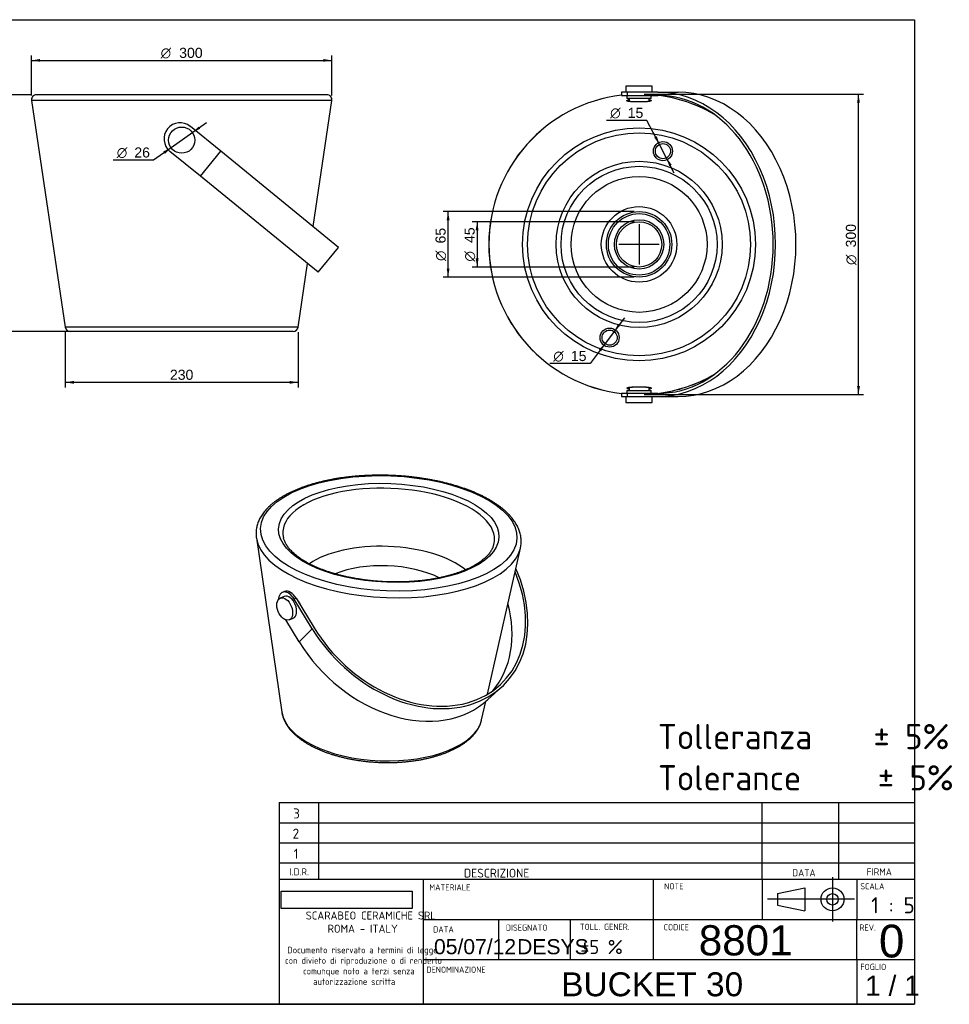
# Model space of a CAD drawing. Header units: millimetres. Extents: x 11 to 291, y 7 to 203.
# Tile 2 of 2: x 107 to 291, y 7 to 203. Entities that reach past the tile are written whole.
import ezdxf
from ezdxf.enums import TextEntityAlignment as Align
from ezdxf.lldxf.tags import DXFTag

# ---------------------------------------------------------------- set-up
doc = ezdxf.new("R2010")
doc.units = ezdxf.units.MM
for name, color, linetype in [('1', 7, 'Continuous'), ('BOCCOLA_PORTAASC', 7, 'Continuous'), ('Default', 7, 'Continuous'), ('LAVABO_BUCKET_30', 7, 'Continuous'), ('PERNO_FILETTATO', 7, 'Continuous'), ('PORTASCIUGAMANO_', 7, 'Continuous'), ('Predefinito', 7, 'Continuous')]:
    doc.layers.add(name, color=color, linetype=linetype)
doc.styles.add('SEACAD_Arial', font='arial.ttf')
doc.styles.add('SEACAD_Solid_Edge_ANSI1_Symbols', font='semeca1.ttf')
doc.styles.add('SEACAD_Solid_Edge_ISO', font='seiso.ttf')
doc.styles.add('SEACAD_Solid_Edge_ISOBI', font='seisobi.ttf')
tags = doc.linetypes.add('CENTER2', pattern=[28.575, 19.05, -3.175, 3.175, -3.175]).pattern_tags.tags
tags[10:11] = [DXFTag(74, 4), DXFTag(75, 0), DXFTag(340, '0'), DXFTag(46, 0.0), DXFTag(50, 0.0), DXFTag(44, 0.0), DXFTag(45, 0.0)]
tags[8:9] = [DXFTag(74, 4), DXFTag(75, 0), DXFTag(340, '0'), DXFTag(46, 0.0), DXFTag(50, 0.0), DXFTag(44, 0.0), DXFTag(45, 0.0)]
tags[6:7] = [DXFTag(74, 4), DXFTag(75, 0), DXFTag(340, '0'), DXFTag(46, 0.0), DXFTag(50, 0.0), DXFTag(44, 0.0), DXFTag(45, 0.0)]
tags[4:5] = [DXFTag(74, 4), DXFTag(75, 0), DXFTag(340, '0'), DXFTag(46, 0.0), DXFTag(50, 0.0), DXFTag(44, 0.0), DXFTag(45, 0.0)]
doc.dimstyles.new('ISO_PALLINATURA', dxfattribs={"dimtxt": 2, "dimasz": 1.7, "dimexe": 1, "dimexo": 1, "dimgap": 1, "dimtad": 0, "dimtih": 1, "dimtoh": 1, "dimlfac": 5, "dimtxsty": 'SEACAD_Arial', "dimblk1": '_SE_FILLED', "dimblk2": '_SE_FILLED', "dimsah": 1, "dimcen": 1, "dimadec": 0, "dimazin": 0, "dimtfac": 1, "dimtofl": 0, "dimtmove": 0, "dimatfit": 3, "dimfxl": 1, "dimtolj": 1, "dimarcsym": 0})
picture_1 = doc.add_image_def('image1.jpg', size_in_pixel=(300, 40))

# ---------------------------------------------------------------- blocks, each defined once
blk = doc.blocks.new('SEANNOT_GROUP1')
at = {"layer": 'Default', "color": 7, "linetype": 'CENTER2'}
for p, q in [((229.64, 162.22), (229.64, 154.22)), ((233.64, 158.22), (225.64, 158.22))]:
    blk.add_line(p, q, dxfattribs=at)
blk = doc.blocks.new('SE1')
at = {"layer": 'LAVABO_BUCKET_30', "color": 7, "linetype": 'Continuous'}
for p, q in [((167.64, 187.92), (109.96, 187.92)), ((168.63, 186.77), (108.97, 186.77)), ((108.97, 186.77), (115.68, 141.77)), ((164.91, 161.75), (168.63, 186.77)), ((161.93, 141.77), (163.81, 154.39)), ((161.93, 141.77), (115.68, 141.77)), ((160.94, 140.92), (116.67, 140.92))]:
    blk.add_line(p, q, dxfattribs=at)
for centre, start, end in [((109.96, 186.92), 90, 188.4711), ((167.64, 186.92), 351.5289, 90), ((116.67, 141.92), 188.4711, 270), ((160.94, 141.92), 270, 351.5289)]:
    blk.add_arc(centre, 1, start, end, dxfattribs=at)
at = {"layer": 'PERNO_FILETTATO', "color": 7, "linetype": 'Continuous'}
blk.add_circle((138.8, 178.92), 2.6, dxfattribs=at)
at = {"layer": 'PORTASCIUGAMANO_', "color": 7, "linetype": 'Continuous'}
for p, q in [((146.56, 176.72), (140.52, 181.65)), ((142.51, 171.76), (136.47, 176.69)), ((142.51, 171.76), (146.56, 176.72)), ((169.96, 157.63), (146.56, 176.72)), ((165.91, 152.67), (142.51, 171.76)), ((165.91, 152.67), (169.96, 157.63))]:
    blk.add_line(p, q, dxfattribs=at)
blk.add_arc((138.49, 179.17), 3.2, 50.7883, 230.7883, dxfattribs=at)
blk = doc.blocks.new('SE2')
at = {"layer": 'BOCCOLA_PORTAASC', "color": 7, "linetype": 'Continuous'}
for p, q in [((227.24, 187.82), (227.24, 187.22)), ((232.04, 187.22), (232.04, 187.82)), ((232.04, 187.22), (227.24, 187.22)), ((227.64, 187.22), (227.64, 186.61)), ((231.64, 186.61), (231.64, 187.22)), ((227.24, 129.22), (232.04, 129.22)), ((227.24, 129.22), (227.24, 128.62)), ((227.64, 129.82), (227.64, 129.22)), ((231.64, 129.22), (231.64, 129.82)), ((232.04, 128.62), (232.04, 129.22))]:
    blk.add_line(p, q, dxfattribs=at)
at = {"layer": 'LAVABO_BUCKET_30', "color": 7, "linetype": 'Continuous'}
for centre, radius in [((229.64, 158.22), 23.13), ((229.64, 158.22), 22.14), ((234.38, 176.74), 1.9), ((234.38, 176.74), 1.5), ((229.64, 158.22), 16.5), ((229.64, 158.22), 15.5), ((229.64, 158.22), 13.5), ((229.64, 158.22), 7.5), ((229.64, 158.22), 6.5), ((229.64, 158.22), 6.1), ((229.64, 158.22), 4.9), ((229.64, 158.22), 4.5), ((223.79, 139.7), 1.9), ((223.79, 139.7), 1.5)]:
    blk.add_circle(centre, radius, dxfattribs=at)
for radius, start, end in [(29.84, 96.755, 263.245), (29.83, 96.7575, 263.2425), (29.83, 60.0793, 82.8939), (29.84, 60.2863, 82.7259), (29.83, 277.1061, 299.9207), (29.84, 277.2741, 299.7137)]:
    blk.add_arc((229.64, 158.22), radius, start, end, dxfattribs=at)
for points, knots in [([(227.28, 186.68), (227.12, 186.76), (227.22, 186.87), (227.57, 186.98), (227.6, 186.99), (227.63, 187)], [0, 0, 0, 0, 0.125, 0.125, 0.1359787, 0.1359787, 0.1359787, 0.1359787]), ([(231.64, 187), (231.8, 186.96), (231.92, 186.91), (232.07, 186.81), (232.09, 186.76), (232.01, 186.68), (231.9, 186.64), (231.58, 186.58), (231.37, 186.56), (230.86, 186.53), (230.57, 186.52), (229.95, 186.51), (229.62, 186.51), (229, 186.51), (228.69, 186.52), (228.14, 186.54), (227.89, 186.56), (227.51, 186.61), (227.36, 186.64), (227.28, 186.68)], [0.4456942, 0.4456942, 0.4456942, 0.4456942, 0.5, 0.5, 0.5625, 0.5625, 0.625, 0.625, 0.6875, 0.6875, 0.75, 0.75, 0.8125, 0.8125, 0.875, 0.875, 0.9375, 0.9375, 1, 1, 1, 1]), ([(227.62, 186.61), (227.6, 186.62), (227.55, 186.63), (227.5, 186.64), (227.49, 186.65), (227.49, 186.65)], [0, 0, 0, 0, 0.1239871, 0.2975123, 0.4371715, 0.4371715, 0.4371715, 0.4371715]), ([(231.78, 186.65), (231.78, 186.65), (231.77, 186.64), (231.73, 186.63), (231.64, 186.61), (231.51, 186.59), (231.34, 186.57), (231.12, 186.55), (230.88, 186.54), (230.6, 186.53), (230.3, 186.52), (229.99, 186.52), (229.67, 186.51), (229.35, 186.51), (229.03, 186.52), (228.73, 186.53), (228.45, 186.54), (228.19, 186.55), (227.96, 186.57), (227.78, 186.59), (227.67, 186.6), (227.63, 186.61), (227.62, 186.61)], [0.1185124, 0.1185124, 0.1185124, 0.1185124, 0.1425356, 0.1742176, 0.2116595, 0.2539924, 0.2997009, 0.3470432, 0.396211, 0.4459719, 0.4965488, 0.5472548, 0.5982491, 0.6494599, 0.700488, 0.751621, 0.8020015, 0.8523263, 0.9018228, 0.9504205, 0.9921753, 1, 1, 1, 1]), ([(227.64, 129.43), (227.54, 129.46), (227.46, 129.49), (227.27, 129.57), (227.2, 129.62), (227.2, 129.72), (227.27, 129.76), (227.51, 129.82), (227.69, 129.85), (227.92, 129.87)], [0.7788014, 0.7788014, 0.7788014, 0.7788014, 0.8125, 0.8125, 0.875, 0.875, 0.9375, 0.9375, 1, 1, 1, 1]), ([(227.49, 129.79), (227.49, 129.79), (227.49, 129.79), (227.52, 129.8), (227.59, 129.82), (227.66, 129.83), (227.71, 129.84)], [0.4978304, 0.4978304, 0.4978304, 0.4978304, 0.5478028, 0.6748263, 0.8229645, 1, 1, 1, 1]), ([(227.71, 129.84), (227.74, 129.84), (227.81, 129.85), (227.98, 129.87), (228.2, 129.88), (228.45, 129.9), (228.73, 129.91), (229.03, 129.91), (229.34, 129.92), (229.67, 129.92), (229.99, 129.92), (230.3, 129.91), (230.6, 129.91), (230.88, 129.9), (231.13, 129.88), (231.35, 129.86), (231.53, 129.84), (231.66, 129.82), (231.74, 129.8), (231.78, 129.79), (231.79, 129.79), (231.79, 129.79)], [0, 0, 0, 0, 0.0267025, 0.0738007, 0.1231531, 0.1740722, 0.2253176, 0.2775627, 0.3298953, 0.3826423, 0.4352592, 0.4877632, 0.5403354, 0.5922528, 0.6441677, 0.6948208, 0.7448686, 0.7877346, 0.8279757, 0.8625211, 0.879707, 0.879707, 0.879707, 0.879707]), ([(227.92, 129.87), (228.15, 129.89), (228.42, 129.9), (229.01, 129.92), (229.32, 129.92), (229.96, 129.92), (230.28, 129.92), (230.87, 129.9), (231.14, 129.89), (231.59, 129.85), (231.77, 129.82), (232.01, 129.76), (232.07, 129.71), (232.07, 129.62), (232, 129.57), (231.82, 129.49), (231.74, 129.46), (231.65, 129.44)], [0, 0, 0, 0, 0.0625, 0.0625, 0.125, 0.125, 0.1875, 0.1875, 0.25, 0.25, 0.3125, 0.3125, 0.375, 0.375, 0.4375, 0.4375, 0.4690687, 0.4690687, 0.4690687, 0.4690687])]:
    blk.add_open_spline(points, degree=3, knots=knots, dxfattribs=at)
at = {"layer": 'PERNO_FILETTATO', "color": 7, "linetype": 'Continuous'}
for p, q in [((232.24, 189.62), (227.04, 189.62)), ((227.04, 189.62), (227.04, 188.42)), ((232.24, 188.42), (232.24, 189.62)), ((227.04, 128.02), (227.04, 126.82)), ((232.24, 126.82), (232.24, 128.02)), ((227.04, 126.82), (232.24, 126.82))]:
    blk.add_line(p, q, dxfattribs=at)
at = {"layer": 'PORTASCIUGAMANO_', "color": 7, "linetype": 'Continuous'}
for p, q in [((227.3, 188.42), (226.13, 188.42)), ((226.13, 188.42), (226.13, 187.82)), ((226.13, 187.82), (227.3, 187.82)), ((233.35, 188.42), (227.3, 188.42)), ((227.3, 188.42), (227.3, 187.82)), ((227.3, 187.82), (233.35, 187.82)), ((233.35, 188.42), (237.39, 188.42)), ((227.3, 128.62), (226.13, 128.62)), ((226.13, 128.62), (226.13, 128.02)), ((226.13, 128.02), (227.3, 128.02)), ((233.35, 128.62), (227.3, 128.62)), ((227.3, 128.62), (227.3, 128.02)), ((227.3, 128.02), (233.35, 128.02)), ((233.35, 128.02), (237.39, 128.02))]:
    blk.add_line(p, q, dxfattribs=at)
for centre, major_axis, start_param, end_param in [((233.35, 158.22), (0, -30.2), 0, 3.141593), ((233.35, 158.22), (0, 29.6), 3.141593, 6.283185), ((237.39, 158.22), (0, -30.2), 0, 3.141593)]:
    blk.add_ellipse(centre, major_axis=major_axis, ratio=0.774816, start_param=start_param, end_param=end_param, dxfattribs=at)
blk = doc.blocks.new('DMBLK2')
at = {"layer": 'Default', "linetype": 'Continuous'}
for points in [[(103.5, 186.22), (104.07, 186.22), (103.79, 187.92)], [(103.5, 142.62), (103.79, 140.92), (104.07, 142.62)]]:
    blk.add_hatch(color=7, dxfattribs=at).paths.add_polyline_path(points)
at = {"layer": 'Default', "color": 7, "linetype": 'Continuous'}
for p, q in [((108.96, 187.92), (102.79, 187.92)), ((103.79, 187.92), (103.79, 140.92)), ((137.8, 140.92), (102.79, 140.92))]:
    blk.add_line(p, q, dxfattribs=at)
at = {"layer": 'Default', "color": 7, "linetype": 'Continuous', "style": 'SEACAD_Arial'}
blk.add_text('235', height=2, rotation=90, dxfattribs=at).set_placement((101.29, 162.07), align=Align.TOP_LEFT)
blk = doc.blocks.new('_SE_FILLED')
at = {"color": 0}
blk.add_line((0, 0), (-1, 0), dxfattribs=at)
blk.add_solid([(0, 0), (-1, -0.1665), (-1, 0.1665), (0, 0)], dxfattribs=at)
blk = doc.blocks.new('DMBLK3')
at = {"layer": 'Default', "linetype": 'Continuous'}
for points in [[(110.67, 195.04), (108.97, 194.76), (110.67, 194.48)], [(166.93, 195.04), (166.93, 194.48), (168.63, 194.76)]]:
    blk.add_hatch(color=7, dxfattribs=at).paths.add_polyline_path(points)
at = {"layer": 'Default', "color": 7, "linetype": 'Continuous'}
for p, q in [((108.97, 187.77), (108.97, 195.76)), ((168.63, 187.77), (168.63, 195.76)), ((108.97, 194.76), (168.63, 194.76))]:
    blk.add_line(p, q, dxfattribs=at)
for s, style, p in [('O', 'SEACAD_Solid_Edge_ANSI1_Symbols', (134.62, 197.26)), ('300', 'SEACAD_Arial', (138.3, 197.26))]:
    blk.add_text(s, height=2, dxfattribs=dict(at, style=style)).set_placement(p, align=Align.TOP_LEFT)
blk = doc.blocks.new('DMBLK4')
at = {"layer": 'Default', "linetype": 'Continuous'}
for points in [[(117.38, 130.53), (117.38, 131.1), (115.68, 130.82)], [(160.23, 130.53), (161.93, 130.82), (160.23, 131.1)]]:
    blk.add_hatch(color=7, dxfattribs=at).paths.add_polyline_path(points)
at = {"layer": 'Default', "color": 7, "linetype": 'Continuous'}
for p, q in [((115.68, 140.77), (115.68, 129.82)), ((161.93, 140.77), (161.93, 129.82)), ((115.68, 130.82), (161.93, 130.82))]:
    blk.add_line(p, q, dxfattribs=at)
at = {"layer": 'Default', "color": 7, "linetype": 'Continuous', "style": 'SEACAD_Arial'}
blk.add_text('230', height=2, dxfattribs=at).set_placement((136.46, 133.32), align=Align.TOP_LEFT)
blk = doc.blocks.new('DMBLK5')
at = {"layer": 'Default', "linetype": 'Continuous'}
for points in [[(142.48, 181.18), (142.15, 181.64), (140.93, 180.42)], [(135.46, 176.2), (136.68, 177.42), (135.13, 176.67)]]:
    blk.add_hatch(color=7, dxfattribs=at).paths.add_polyline_path(points)
at = {"layer": 'Default', "color": 7, "linetype": 'Continuous'}
for p, q in [((143.7, 182.39), (136.68, 177.42)), ((136.68, 177.42), (133.22, 174.97)), ((133.22, 174.97), (125.21, 174.97))]:
    blk.add_line(p, q, dxfattribs=at)
for s, style, p in [('O', 'SEACAD_Solid_Edge_ANSI1_Symbols', (125.91, 177.47)), ('26', 'SEACAD_Arial', (129.39, 177.47))]:
    blk.add_text(s, height=2, dxfattribs=dict(at, style=style)).set_placement(p, align=Align.TOP_LEFT)
blk = doc.blocks.new('DMBLK6')
at = {"layer": 'Default', "linetype": 'Continuous'}
for points in [[(273.5, 186.36), (273.21, 188.06), (272.93, 186.36)], [(273.5, 130.08), (272.93, 130.08), (273.21, 128.38)]]:
    blk.add_hatch(color=7, dxfattribs=at).paths.add_polyline_path(points)
at = {"layer": 'Default', "color": 7, "linetype": 'Continuous'}
for p, q in [((230.64, 188.06), (274.21, 188.06)), ((273.21, 128.38), (273.21, 188.06)), ((230.64, 128.38), (274.21, 128.38))]:
    blk.add_line(p, q, dxfattribs=at)
for s, style, p in [('300', 'SEACAD_Arial', (270.71, 157.61)), ('O', 'SEACAD_Solid_Edge_ANSI1_Symbols', (270.71, 154.13))]:
    blk.add_text(s, height=2, rotation=90, dxfattribs=dict(at, style=style)).set_placement(p, align=Align.TOP_LEFT)
blk = doc.blocks.new('DMBLK7')
at = {"layer": 'Default', "linetype": 'Continuous'}
for points in [[(191.43, 163.02), (192, 163.02), (191.71, 164.72)], [(191.43, 153.42), (191.71, 151.72), (192, 153.42)]]:
    blk.add_hatch(color=7, dxfattribs=at).paths.add_polyline_path(points)
at = {"layer": 'Default', "color": 7, "linetype": 'Continuous'}
for p, q in [((228.64, 164.72), (190.71, 164.72)), ((191.71, 151.72), (191.71, 164.72)), ((228.64, 151.72), (190.71, 151.72))]:
    blk.add_line(p, q, dxfattribs=at)
for s, style, p in [('65', 'SEACAD_Arial', (189.21, 158.39)), ('O', 'SEACAD_Solid_Edge_ANSI1_Symbols', (189.21, 154.91))]:
    blk.add_text(s, height=2, rotation=90, dxfattribs=dict(at, style=style)).set_placement(p, align=Align.TOP_LEFT)
blk = doc.blocks.new('DMBLK8')
at = {"layer": 'Default', "linetype": 'Continuous'}
for points in [[(232.65, 179.44), (233.69, 178.07), (233.16, 179.71)], [(235.61, 173.77), (236.11, 174.03), (235.08, 175.41)]]:
    blk.add_hatch(color=7, dxfattribs=at).paths.add_polyline_path(points)
at = {"layer": 'Default', "color": 7, "linetype": 'Continuous'}
for p, q in [((231.21, 182.84), (223.2, 182.84)), ((233.69, 178.07), (231.21, 182.84)), ((236.64, 172.39), (233.69, 178.07))]:
    blk.add_line(p, q, dxfattribs=at)
for s, style, p in [('O', 'SEACAD_Solid_Edge_ANSI1_Symbols', (223.9, 185.34)), ('15', 'SEACAD_Arial', (227.38, 185.34))]:
    blk.add_text(s, height=2, dxfattribs=dict(at, style=style)).set_placement(p, align=Align.TOP_LEFT)
blk = doc.blocks.new('DMBLK9')
at = {"layer": 'Default', "linetype": 'Continuous'}
for points in [[(225.93, 142.09), (225.48, 142.43), (224.69, 140.9)], [(222.1, 136.97), (222.89, 138.5), (221.64, 137.31)]]:
    blk.add_hatch(color=7, dxfattribs=at).paths.add_polyline_path(points)
at = {"layer": 'Default', "color": 7, "linetype": 'Continuous'}
for p, q in [((226.72, 143.62), (222.89, 138.5)), ((222.89, 138.5), (219.92, 134.54)), ((219.92, 134.54), (211.91, 134.54))]:
    blk.add_line(p, q, dxfattribs=at)
for s, style, p in [('O', 'SEACAD_Solid_Edge_ANSI1_Symbols', (212.61, 137.04)), ('15', 'SEACAD_Arial', (216.09, 137.04))]:
    blk.add_text(s, height=2, dxfattribs=dict(at, style=style)).set_placement(p, align=Align.TOP_LEFT)
blk = doc.blocks.new('SE7')
at = {"layer": 'LAVABO_BUCKET_30', "color": 7, "linetype": 'Continuous'}
for p, q in [((153.63, 99.92), (158.7, 65.28)), ((199.52, 68.86), (206.08, 97.9)), ((198.37, 63.76), (199.2, 67.44))]:
    blk.add_line(p, q, dxfattribs=at)
for centre, major_axis, ratio in [((179.93, 100.82), (25.46, -0.98), 0.44867), ((179.93, 100.91), (-21.88, 0.84), 0.448621)]:
    blk.add_ellipse(centre, major_axis=major_axis, ratio=ratio, dxfattribs=at)
for centre, major_axis, ratio, start_param, end_param in [((179.91, 100.32), (21.01, -0.81), 0.449296, 0, 3.267734), ((179.89, 99.89), (-26.32, 1.01), 0.449708, 0.083338, 0.084586), ((179.89, 99.89), (-26.32, 1.01), 0.449708, 0.084586, 3.057809), ((179.91, 100.32), (21.01, -0.81), 0.449296, 3.267734, 3.269474), ((179.51, 89.91), (-18.05, 0.69), 0.461118, 3.679037, 5.745675), ((179.91, 100.32), (21.01, -0.81), 0.449296, 6.155093, 6.283185), ((179.42, 87.59), (14.62, -0.56), 0.46378, 0.785726, 2.355894), ((178.57, 65.4), (19.92, -0.76), 0.488861, 3.232086, 6.189622), ((178.57, 65.4), (19.92, -0.76), 0.488861, -0.093564, -0.09054)]:
    blk.add_ellipse(centre, major_axis=major_axis, ratio=ratio, start_param=start_param, end_param=end_param, dxfattribs=at)
for points, knots in [([(206.07, 97.9), (206.1, 98.02), (206.15, 98.25), (206.2, 98.65), (206.23, 99.07), (206.23, 99.5), (206.19, 99.92), (206.13, 100.35), (206.04, 100.77), (205.92, 101.19), (205.77, 101.61), (205.58, 102.03), (205.37, 102.45), (205.13, 102.86), (204.87, 103.27), (204.57, 103.67), (204.24, 104.07), (203.89, 104.47), (203.51, 104.86), (203.1, 105.24), (202.67, 105.61), (202.21, 105.98), (201.73, 106.34), (201.22, 106.69), (200.69, 107.04), (200.14, 107.37), (199.57, 107.7), (198.97, 108.01), (198.36, 108.32), (197.73, 108.62), (197.08, 108.9), (196.41, 109.18), (195.72, 109.45), (195.02, 109.7), (194.3, 109.95), (193.57, 110.18), (192.82, 110.4), (192.06, 110.62), (191.29, 110.82), (190.5, 111.01), (189.71, 111.18), (188.9, 111.35), (188.09, 111.5), (187.26, 111.64), (186.43, 111.77), (185.6, 111.89), (184.75, 111.99), (183.9, 112.09), (183.05, 112.17), (182.2, 112.23), (181.34, 112.29), (180.48, 112.33), (179.62, 112.36), (178.76, 112.37), (177.9, 112.37), (177.05, 112.36), (176.19, 112.34), (175.34, 112.3), (174.5, 112.25), (173.66, 112.19), (172.83, 112.12), (172, 112.03), (171.18, 111.93), (170.37, 111.82), (169.57, 111.69), (168.79, 111.56), (168.01, 111.41), (167.24, 111.24), (166.49, 111.07), (165.75, 110.88), (165.03, 110.69), (164.32, 110.48), (163.63, 110.26), (162.98, 110.03), (162.6, 109.89), (162.4, 109.81)], [0, 0, 0, 0, 0.010195, 0.023317, 0.036399, 0.049466, 0.062535, 0.075629, 0.088772, 0.101982, 0.115275, 0.12866, 0.142142, 0.15572, 0.169388, 0.183137, 0.196956, 0.210831, 0.224751, 0.238703, 0.252678, 0.266666, 0.28066, 0.294655, 0.308645, 0.322629, 0.336603, 0.350568, 0.364522, 0.378466, 0.392399, 0.406321, 0.420234, 0.434137, 0.448031, 0.461916, 0.475794, 0.489665, 0.503529, 0.517386, 0.531238, 0.545086, 0.558928, 0.572767, 0.586602, 0.600434, 0.614264, 0.628091, 0.641917, 0.655741, 0.669564, 0.683386, 0.697209, 0.711031, 0.724854, 0.738678, 0.752503, 0.76633, 0.780159, 0.793991, 0.807825, 0.821662, 0.835504, 0.84935, 0.863201, 0.877057, 0.890919, 0.904787, 0.918663, 0.932546, 0.946438, 0.960338, 0.974248, 0.988169, 1, 1, 1, 1]), ([(162.4, 109.81), (162.27, 109.77), (161.96, 109.65), (161.42, 109.42), (160.81, 109.15), (160.21, 108.87), (159.64, 108.58), (159.09, 108.28), (158.56, 107.96), (158.05, 107.64), (157.57, 107.31), (157.11, 106.97), (156.67, 106.61), (156.26, 106.25), (155.88, 105.88), (155.53, 105.5), (155.2, 105.12), (154.9, 104.72), (154.63, 104.32), (154.39, 103.92), (154.18, 103.51), (154, 103.09), (153.85, 102.67), (153.74, 102.25), (153.65, 101.83), (153.59, 101.41), (153.56, 100.98), (153.56, 100.56), (153.59, 100.19), (153.62, 99.98), (153.63, 99.9)], [0, 0, 0, 0, 0.019744, 0.057377, 0.095037, 0.132729, 0.170451, 0.208203, 0.245982, 0.283781, 0.321595, 0.359409, 0.397208, 0.434971, 0.472673, 0.510286, 0.547775, 0.585106, 0.622241, 0.659148, 0.695802, 0.732187, 0.768301, 0.80416, 0.839793, 0.875244, 0.910569, 0.945831, 0.981086, 1, 1, 1, 1]), ([(200.7, 98.32), (200.67, 98.24), (200.62, 98.08), (200.49, 97.8), (200.33, 97.48), (200.13, 97.17), (199.91, 96.87), (199.66, 96.56), (199.39, 96.27), (199.08, 95.97), (198.75, 95.68), (198.39, 95.39), (198.01, 95.11), (197.59, 94.84), (197.16, 94.57), (196.69, 94.31), (196.2, 94.05), (195.69, 93.8), (195.15, 93.57), (194.59, 93.34), (194, 93.11), (193.39, 92.9), (192.77, 92.7), (192.12, 92.51), (191.45, 92.33), (190.77, 92.17), (190.07, 92.01), (189.35, 91.87), (188.62, 91.74), (187.87, 91.62), (187.12, 91.51), (186.35, 91.42), (185.57, 91.34), (184.78, 91.28), (183.98, 91.23), (183.18, 91.19), (182.37, 91.17), (181.56, 91.16), (180.75, 91.16), (179.93, 91.18), (179.12, 91.21), (178.3, 91.26), (177.49, 91.32), (176.68, 91.39), (175.88, 91.48), (175.08, 91.58), (174.29, 91.69), (173.51, 91.82), (172.74, 91.96), (171.98, 92.11), (171.23, 92.27), (170.5, 92.45), (169.78, 92.64), (169.08, 92.83), (168.39, 93.04), (167.72, 93.26), (167.07, 93.49), (166.45, 93.73), (165.84, 93.98), (165.25, 94.24), (164.68, 94.51), (164.14, 94.78), (163.63, 95.06), (163.13, 95.35), (162.67, 95.64), (162.23, 95.94), (161.81, 96.24), (161.43, 96.55), (161.07, 96.86), (160.73, 97.17), (160.43, 97.48), (160.15, 97.8), (159.91, 98.11), (159.69, 98.43), (159.49, 98.75), (159.33, 99.06), (159.19, 99.38), (159.08, 99.67), (159.04, 99.85), (159.02, 99.93)], [0, 0, 0, 0, 0.008925, 0.022817, 0.03649, 0.049967, 0.063282, 0.07647, 0.089563, 0.102588, 0.115566, 0.128515, 0.141447, 0.154373, 0.167299, 0.180229, 0.193167, 0.206116, 0.219077, 0.232052, 0.24504, 0.258042, 0.271057, 0.284085, 0.297126, 0.310177, 0.323239, 0.336311, 0.349391, 0.36248, 0.375576, 0.388679, 0.401787, 0.4149, 0.428018, 0.44114, 0.454265, 0.467392, 0.480521, 0.493652, 0.506783, 0.519914, 0.533044, 0.546174, 0.559301, 0.572426, 0.585547, 0.598665, 0.611779, 0.624888, 0.63799, 0.651086, 0.664175, 0.677256, 0.690328, 0.70339, 0.716442, 0.729482, 0.74251, 0.755525, 0.768526, 0.781513, 0.794485, 0.807443, 0.820386, 0.833316, 0.846235, 0.859144, 0.872049, 0.884954, 0.897865, 0.910794, 0.923752, 0.936758, 0.949834, 0.963005, 0.976304, 0.989763, 1, 1, 1, 1]), ([(161.73, 87.63), (161.9, 87.44), (162.05, 87.23), (162.29, 86.82), (162.39, 86.62), (162.46, 86.43)], [0.3807979, 0.3807979, 0.3807979, 0.3807979, 0.4375, 0.4375, 0.4842707, 0.4842707, 0.4842707, 0.4842707]), ([(158.7, 65.28), (158.71, 65.18), (158.74, 64.97), (158.83, 64.61), (158.95, 64.21), (159.1, 63.82), (159.28, 63.42), (159.5, 63.03), (159.74, 62.65), (160, 62.26), (160.3, 61.88), (160.63, 61.51), (160.98, 61.14), (161.37, 60.78), (161.78, 60.43), (162.21, 60.09), (162.67, 59.75), (163.16, 59.42), (163.67, 59.11), (164.2, 58.8), (164.75, 58.51), (165.32, 58.22), (165.92, 57.95), (166.53, 57.69), (167.16, 57.44), (167.81, 57.2), (168.47, 56.98), (169.15, 56.77), (169.85, 56.57), (170.55, 56.38), (171.27, 56.21), (172, 56.06), (172.74, 55.91), (173.49, 55.79), (174.25, 55.67), (175.01, 55.57), (175.78, 55.49), (176.55, 55.42), (177.33, 55.37), (178.11, 55.33), (178.89, 55.3), (179.66, 55.3), (180.44, 55.3), (181.21, 55.32), (181.98, 55.36), (182.75, 55.41), (183.5, 55.48), (184.25, 55.56), (185, 55.66), (185.73, 55.77), (186.45, 55.9), (187.16, 56.04), (187.85, 56.2), (188.54, 56.37), (189.2, 56.55), (189.85, 56.75), (190.49, 56.96), (191.1, 57.18), (191.7, 57.42), (192.28, 57.67), (192.84, 57.93), (193.37, 58.21), (193.89, 58.49), (194.38, 58.79), (194.84, 59.1), (195.28, 59.42), (195.7, 59.75), (196.09, 60.09), (196.45, 60.44), (196.79, 60.8), (197.09, 61.16), (197.37, 61.53), (197.62, 61.91), (197.84, 62.3), (198.02, 62.69), (198.18, 63.08), (198.29, 63.43), (198.34, 63.63), (198.36, 63.73)], [0, 0, 0, 0, 0.008608, 0.021208, 0.033874, 0.046621, 0.059459, 0.072395, 0.085426, 0.098548, 0.111751, 0.125023, 0.138352, 0.151724, 0.165127, 0.178551, 0.191988, 0.20543, 0.21887, 0.232305, 0.245733, 0.259151, 0.27256, 0.285958, 0.299345, 0.312722, 0.32609, 0.339447, 0.352797, 0.366138, 0.379472, 0.392799, 0.406121, 0.419438, 0.43275, 0.446058, 0.459364, 0.472667, 0.485968, 0.499269, 0.51257, 0.52587, 0.539172, 0.552475, 0.56578, 0.579088, 0.5924, 0.605716, 0.619037, 0.632364, 0.645698, 0.659038, 0.672387, 0.685745, 0.699112, 0.712489, 0.725877, 0.739277, 0.752689, 0.766112, 0.779547, 0.792993, 0.806448, 0.819911, 0.833377, 0.846842, 0.860297, 0.873734, 0.887143, 0.900512, 0.913827, 0.927073, 0.940239, 0.953312, 0.966286, 0.979159, 0.991935, 1, 1, 1, 1])]:
    blk.add_open_spline(points, degree=3, knots=knots, dxfattribs=at)
at = {"layer": 'PERNO_FILETTATO', "color": 7, "linetype": 'Continuous'}
for p, q in [((159.18, 88.3), (158.39, 87.98)), ((160.14, 83.65), (160.94, 83.97))]:
    blk.add_line(p, q, dxfattribs=at)
blk.add_ellipse((159.26, 85.81), major_axis=(0.88, -2.16), ratio=0.602919, dxfattribs=at)
blk.add_ellipse((160.06, 86.14), major_axis=(0.88, -2.16), ratio=0.603784, start_param=0.001068, end_param=3.139842, dxfattribs=at)
at = {"layer": 'PORTASCIUGAMANO_', "color": 7, "linetype": 'Continuous'}
for p, q in [((159.2, 89.26), (158.8, 89.1)), ((161.55, 87.92), (161.15, 87.76)), ((164.73, 81.88), (161.15, 87.76)), ((161.55, 87.92), (165.12, 82.04)), ((162.16, 79.27), (159.51, 83.63)), ((162.16, 79.27), (164.73, 81.88)), ((199.61, 67.79), (202.33, 70.29))]:
    blk.add_line(p, q, dxfattribs=at)
for centre, major_axis, ratio, start_param, end_param in [((184, 89.64), (-18.76, 18.94), 0.753831, 1.263959, 4.249351), ((184.02, 89.65), (-18.39, 18.56), 0.753823, 1.264089, 4.223376), ((159.88, 86.44), (1.08, -2.66), 0.603724, 1.833519, 4.030795), ((160.28, 86.6), (1.08, -2.66), 0.604156, 1.833527, 3.139514), ((181.4, 87.06), (-18.29, 18.46), 0.756897, 3.207203, 4.061778), ((181.38, 87.04), (-18.66, 18.83), 0.756904, 1.263954, 3.111647)]:
    blk.add_ellipse(centre, major_axis=major_axis, ratio=ratio, start_param=start_param, end_param=end_param, dxfattribs=at)
blk = doc.blocks.new('DMBLK15')
at = {"layer": 'Default', "linetype": 'Continuous'}
for points in [[(197.19, 161.02), (197.76, 161.02), (197.48, 162.72)], [(197.19, 155.42), (197.48, 153.72), (197.76, 155.42)]]:
    blk.add_hatch(color=7, dxfattribs=at).paths.add_polyline_path(points)
at = {"layer": 'Default', "color": 7, "linetype": 'Continuous'}
for p, q in [((228.64, 162.72), (196.48, 162.72)), ((197.48, 162.72), (197.48, 153.72)), ((228.64, 153.72), (196.48, 153.72))]:
    blk.add_line(p, q, dxfattribs=at)
for s, style, p in [('45', 'SEACAD_Arial', (194.98, 158.49)), ('O', 'SEACAD_Solid_Edge_ANSI1_Symbols', (194.98, 154.81))]:
    blk.add_text(s, height=2, rotation=90, dxfattribs=dict(at, style=style)).set_placement(p, align=Align.TOP_LEFT)
blk = doc.blocks.new('SEANNOT_GROUP5')
at = {"layer": 'Default', "color": 7, "linetype": 'Continuous', "style": 'SEACAD_Arial'}
blk.add_text('05/07/12', height=3, dxfattribs=at).set_placement((188.91, 20.23), align=Align.TOP_LEFT)
blk = doc.blocks.new('SEANNOT_GROUP6')
at = {"layer": 'Default', "color": 7, "linetype": 'Continuous', "style": 'SEACAD_Arial'}
blk.add_text('1 / 1', height=4, dxfattribs=at).set_placement((274.53, 12.97), align=Align.TOP_LEFT)
blk = doc.blocks.new('SEANNOT_GROUP7')
at = {"layer": 'Predefinito', "color": 7, "linetype": 'CENTER2'}
for p, q in [((268.05, 32.51), (268.05, 23.76)), ((272.43, 28.14), (263.68, 28.14))]:
    blk.add_line(p, q, dxfattribs=at)
blk = doc.blocks.new('SEANNOT_GROUP8')
at = {"layer": 'Predefinito', "color": 7, "linetype": 'CENTER2'}
blk.add_line((264.58, 28.14), (255.17, 28.14), dxfattribs=at)
blk = doc.blocks.new('SEANNOT_GROUP9')
at = {"layer": 'Predefinito', "color": 7, "linetype": 'Continuous', "style": 'SEACAD_Arial'}
blk.add_text('BUCKET 30', height=4.75, dxfattribs=at).set_placement((214.18, 13.63), align=Align.TOP_LEFT)
blk = doc.blocks.new('SEANNOT_GROUP11')
at = {"layer": 'Predefinito', "color": 7, "linetype": 'Continuous', "style": 'SEACAD_Arial'}
blk.add_text('DESYS', height=3, dxfattribs=at).set_placement((205.42, 20.22), align=Align.TOP_LEFT)
blk = doc.blocks.new('SEANNOT_GROUP13')
at = {"layer": 'Predefinito', "color": 7, "linetype": 'Continuous', "style": 'SEACAD_Arial'}
blk.add_text('8801', height=6, dxfattribs=at).set_placement((241.49, 22.99), align=Align.TOP_LEFT)
blk = doc.blocks.new('SEANNOT_GROUP14')
at = {"layer": 'Predefinito', "color": 7, "linetype": 'Continuous', "style": 'SEACAD_Arial'}
blk.add_text('0', height=6.5, dxfattribs=at).set_placement((277.28, 23.09), align=Align.TOP_LEFT)

msp = doc.modelspace()

# ---------------------------------------------------------------- linework, layer by layer
at = {"layer": '1', "color": 7, "linetype": 'Continuous'}
for p, q in [((10.8564, 202.845), (284.3566, 202.845)), ((284.3566, 202.845), (284.3566, 7.2813)), ((158.1293, 47.3492), (284.3566, 47.3492)), ((254.0877, 32.148), (254.0877, 47.348)), ((269.2877, 32.148), (269.2877, 47.348)), ((158.1293, 43.3492), (284.3566, 43.3492)), ((158.1293, 39.3492), (284.3566, 39.3492)), ((158.1293, 35.3492), (284.3566, 35.3492)), ((158.1293, 32.148), (284.3566, 32.148)), ((254.0877, 32.148), (254.0877, 24.148)), ((272.887, 32.148), (272.887, 24.148)), ((257.0986, 29.2778), (262.5353, 30.4173)), ((262.5353, 30.4173), (262.5353, 25.8591)), ((257.0986, 29.2778), (257.0986, 26.9987)), ((257.0986, 26.9987), (262.5353, 25.8591)), ((186.7808, 24.148), (284.3566, 24.148)), ((272.887, 16.148), (272.887, 24.148)), ((186.7808, 16.148), (284.3566, 16.148)), ((272.887, 16.148), (272.887, 7.4715)), ((284.3566, 7.2813), (10.8564, 7.2813)), ((88.7928, 7.3094), (284.3566, 7.3094))]:
    msp.add_line(p, q, dxfattribs=at)
for radius in [2.2791, 1.1396]:
    msp.add_circle((268.0508, 28.1382), radius, dxfattribs=at)
at = {"layer": 'Predefinito', "color": 7, "linetype": 'Continuous'}
for p, q in [((158.1293, 47.3492), (158.1293, 7.4489)), ((165.9434, 47.3492), (165.9434, 32.148)), ((186.7808, 32.148), (186.7808, 7.4489)), ((232.4353, 32.148), (232.4353, 16.148)), ((201.7143, 24.148), (201.7143, 16.148)), ((215.9586, 24.148), (215.9586, 16.148)), ((201.7143, 7.4715), (201.7143, 7.4489))]:
    msp.add_line(p, q, dxfattribs=at)

# ---------------------------------------------------------------- block references
at = {"layer": 'Default'}
for name in ['SE1', 'SE2', 'SEANNOT_GROUP1', 'SE7', 'SEANNOT_GROUP5', 'SEANNOT_GROUP6']:
    msp.add_blockref(name, (0, 0), dxfattribs=at)
at = {"layer": 'Predefinito'}
for name in ['SEANNOT_GROUP7', 'SEANNOT_GROUP8', 'SEANNOT_GROUP13', 'SEANNOT_GROUP14', 'SEANNOT_GROUP11', 'SEANNOT_GROUP9']:
    msp.add_blockref(name, (0, 0), dxfattribs=at)

# ---------------------------------------------------------------- texts
at = {"layer": '1', "color": 7, "linetype": 'Continuous', "style": 'SEACAD_Solid_Edge_ISO'}
for s, height, p in [('NOTE', 1.224, (234.6244, 31.3256)), ('SCALA', 1.224, (273.5792, 31.3256)), ('MATERIALE', 1.224, (187.973, 31.114)), ('1 : 5', 3.2, (275.7402, 28.5532)), ('DATA', 1.224, (188.7404, 22.7613)), ('DISEGNATO', 1.224, (203.1816, 23.1195)), ('TOLL. GENER.', 1.224, (217.8815, 23.2753)), ('CODICE', 1.224, (234.5252, 23.2047)), ('REV.', 1.224, (273.4061, 23.1386)), ('±5 %', 2.8, (217.9525, 20.0623)), ('DENOMINAZIONE', 1.220896, (187.4005, 14.7736)), ('FOGLIO', 1.224, (273.5792, 15.3256))]:
    msp.add_text(s, height=height, dxfattribs=at).set_placement(p, align=Align.TOP_LEFT)
at = {"layer": 'Default', "color": 7, "linetype": 'Continuous', "style": 'SEACAD_Solid_Edge_ISO'}
for s, p in [('Tolleranza    ± 5%', (233.3875, 62.9509)), ('Tolerance     ± 5%', (233.3875, 54.7691))]:
    msp.add_text(s, height=5, dxfattribs=at).set_placement(p, align=Align.TOP_LEFT)
at = {"layer": 'Predefinito', "color": 7, "linetype": 'Continuous'}
for s, height, style, p in [('3', 2, 'SEACAD_Solid_Edge_ISO', (160.9227, 46.1813)), ('2', 2, 'SEACAD_Solid_Edge_ISO', (160.8318, 42.1813)), ('1', 2, 'SEACAD_Solid_Edge_ISO', (161.0363, 38.1813)), ('I.D.R.', 1.4, 'SEACAD_Solid_Edge_ISO', (160.2149, 34.2886)), ('DESCRIZIONE', 1.75, 'SEACAD_Solid_Edge_ISO', (194.8541, 34.2124)), ('DATA', 1.4, 'SEACAD_Solid_Edge_ISO', (260.0826, 34.1077)), ('FIRMA', 1.4, 'SEACAD_Solid_Edge_ISO', (274.8449, 34.2874)), ('SCARABEO CERAMICHE SRL', 1.6, 'SEACAD_Solid_Edge_ISOBI', (163.4335, 25.7148)), ('ROMA - ITALY', 1.6, 'SEACAD_Solid_Edge_ISOBI', (167.7789, 23.0966)), ('Documento riservato a termini di legge', 1.28, 'SEACAD_Solid_Edge_ISO', (159.7911, 18.7017)), ('con divieto di riproduzione o di renderlo', 1.28, 'SEACAD_Solid_Edge_ISO', (159.3111, 16.6072)), ('comunque noto a terzi senza ', 1.28, 'SEACAD_Solid_Edge_ISO', (162.8893, 14.5126)), ('autorizzazione scritta', 1.28, 'SEACAD_Solid_Edge_ISO', (164.9111, 12.4181))]:
    msp.add_text(s, height=height, dxfattribs=dict(at, style=style)).set_placement(p, align=Align.TOP_LEFT)

# ---------------------------------------------------------------- dimensions: what is measured, and where the dimension line sits
at = {"layer": 'Default', "color": 7, "linetype": 'Continuous'}
for base, p1, p2, angle, text, override, picture, middle, dimtype in [((108.9746, 194.7584), (108.9746, 186.7742), (168.6328, 186.7742), 0, '\\A1;%%C <>', {"dimtad": 1, "dimtih": 0, "dimtoh": 0, "dimdec": 0, "dimtdec": 0, "dimtofl": 1}, 'DMBLK3', (138.8037, 194.7584), 161), ((103.7882, 140.9215), (109.9636, 187.9215), (138.8037, 140.9215), 90, '\\A1;<>', {"dimtad": 1, "dimtih": 0, "dimtoh": 0, "dimtofl": 1}, 'DMBLK2', (103.7882, 164.4215), 160), ((273.2133, 188.0567), (229.6378, 128.3766), (229.6378, 188.0567), 90.000003, '\\A1;<>', {"dimdec": 0, "dimtdec": 0, "dimtofl": 1}, 'DMBLK6', (273.2133, 158.2166), 161), ((191.7135, 164.7166), (229.6378, 151.7166), (229.6378, 164.7166), 90.000003, '\\A1;<>', {"dimtofl": 1}, 'DMBLK7', (191.7135, 158.2166), 161), ((197.4761, 162.7166), (229.6378, 162.7166), (229.6378, 153.7166), 270, '\\A1;%%C <>', {"dimtad": 1, "dimtih": 0, "dimtoh": 0, "dimtofl": 1}, 'DMBLK15', (197.4761, 158.2166), 161), ((115.6767, 130.8183), (115.6767, 141.7742), (161.9307, 141.7742), 0, '\\A1;<>', {"dimtad": 1, "dimtih": 0, "dimtoh": 0, "dimdec": 0, "dimtdec": 0, "dimtofl": 1}, 'DMBLK4', (138.8037, 130.8183), 161)]:
    dim = msp.add_linear_dim(base=base, p1=p1, p2=p2, angle=angle, text=text, dimstyle='ISO_PALLINATURA', override=override, dxfattribs=at)
    dim.commit()
    dim.dimension.update_dxf_attribs({"geometry": picture, "text_midpoint": middle, "dimtype": dimtype})
for p1, p2, picture, middle in [((235.0751, 175.4051), (233.6903, 178.0663), 'DMBLK8', (223.1959, 182.8383)), ((140.9253, 180.4243), (136.682, 177.4186), 'DMBLK5', (125.2126, 174.9691)), ((224.6864, 140.8982), (222.8881, 138.4969), 'DMBLK9', (211.9126, 134.5385))]:
    dim = msp.add_diameter_dim_2p(p1=p1, p2=p2, text='\\A1;<>', dimstyle='ISO_PALLINATURA', dxfattribs=at)
    dim.commit()
    dim.dimension.update_dxf_attribs({"geometry": picture, "text_midpoint": middle, "dimtype": 163})

# ---------------------------------------------------------------- pictures from other files: only their frames are drawn
image = msp.add_image(picture_1, insert=(158.5415, 26.3095), size_in_units=(26.0238, 3.4698))

doc.saveas('drawing.dxf')
